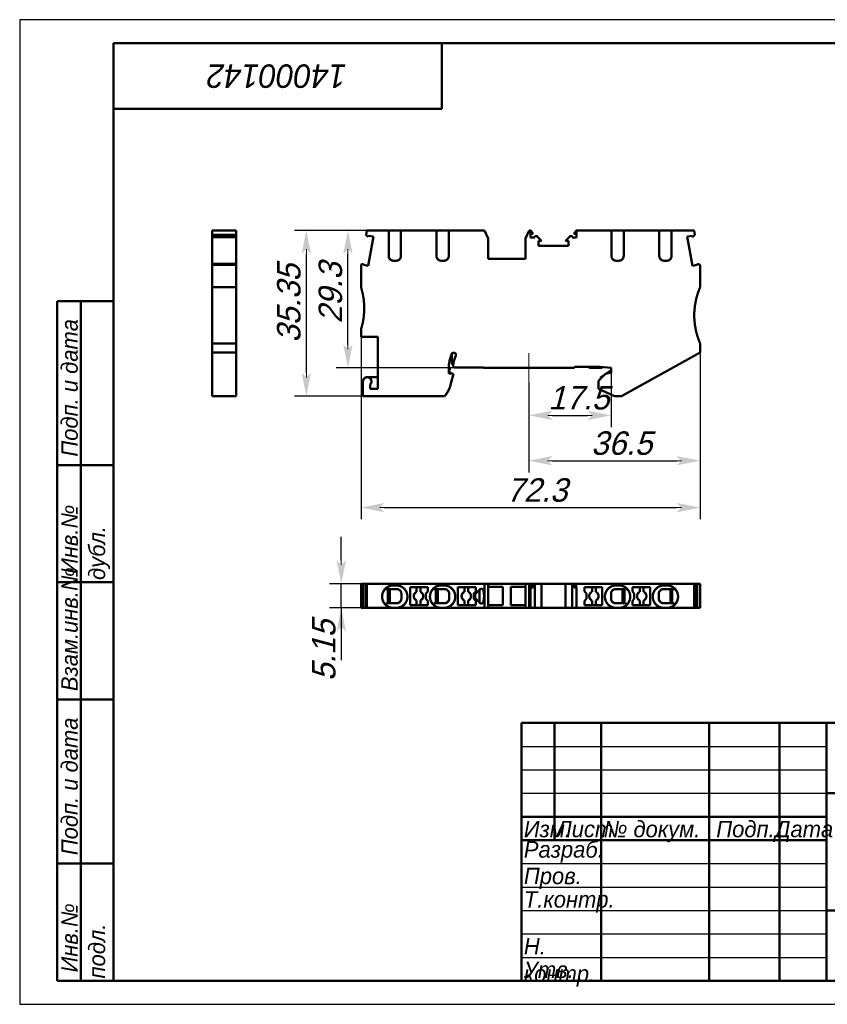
# Model space of a CAD drawing. Header units: millimetres. Extents: x 0 to 297, y -1 to 210.
# Tile 1 of 2: x 0 to 172, y 0 to 210. Entities that reach past the tile are written whole.
import ezdxf

# ---------------------------------------------------------------- set-up
doc = ezdxf.new("R2010")
doc.units = ezdxf.units.MM
doc.styles.add('TextStyle_1', font='T-FLEX Type A.TTF', dxfattribs={"oblique": 15, "height": 5})
doc.dimstyles.new('DIM_ST_1', dxfattribs={"dimtxt": 5, "dimasz": 5, "dimexe": 2.5, "dimexo": 0, "dimtad": 1, "dimrnd": 0.01, "dimdsep": 46, "dimtxsty": 'TextStyle_1', "dimblk": 'Arrow_3_C7_Status', "dimcen": 0.09, "dimclrd": 7, "dimclre": 7, "dimclrt": 7, "dimazin": 0, "dimtfac": 1, "dimtdec": 0, "dimtmove": 0, "dimatfit": 0, "dimldrblk": 'NONE', "dimfxl": 1, "dimtvp": 1, "dimtolj": 1, "dimarcsym": 0})
doc.dimstyles.new('DIM_ST_2', dxfattribs={"dimtxt": 5, "dimasz": 5, "dimexe": 2.5, "dimexo": 0, "dimtad": 1, "dimrnd": 0.01, "dimdsep": 46, "dimtxsty": 'TextStyle_1', "dimblk": 'Arrow_3_C7_Status', "dimcen": 0.09, "dimclrd": 7, "dimclre": 7, "dimclrt": 7, "dimazin": 0, "dimtfac": 1, "dimtdec": 0, "dimtmove": 0, "dimatfit": 0, "dimldrblk": 'NONE', "dimfxl": 1, "dimtvp": 1, "dimtolj": 1, "dimarcsym": 0})

# ---------------------------------------------------------------- blocks, each defined once
blk = doc.blocks.new('Arrow_3_C7_Status')
at = {"color": 7, "lineweight": 0, "flags": 128}
blk.add_lwpolyline([(-1, 0), (-0.8, 0)], dxfattribs=at)
at = {"color": 7}
blk.add_solid([(-1, -0.2), (0, 0), (-0.8, 0), (-1, 0.2)], dxfattribs=at)
blk = doc.blocks.new('*D5')
at = {"color": 7, "lineweight": -2}
for p, q in [((126.08, 135.71), (126.08, 123.07)), ((108.58, 132.58), (108.58, 123.07)), ((113.58, 125.57), (121.08, 125.57))]:
    blk.add_line(p, q, dxfattribs=at)
at = {"layer": 'Defpoints', "color": 0}
for p in [(126.08, 135.71), (108.58, 132.58), (126.08, 125.57)]:
    blk.add_point(p, dxfattribs=at)
at = {"color": 7, "lineweight": -2, "xscale": 5, "yscale": 5, "zscale": 5, "rotation": 180}
blk.add_blockref('Arrow_3_C7_Status', (108.58, 125.57), dxfattribs=at)
at = {"color": 7, "lineweight": -2, "xscale": 5, "yscale": 5, "zscale": 5}
blk.add_blockref('Arrow_3_C7_Status', (126.08, 125.57), dxfattribs=at)
blk = doc.blocks.new('_None')
blk = doc.blocks.new('*D6')
at = {"color": 7, "lineweight": -2}
for p, q in [((81.28, 165.01), (58.62, 165.01)), ((61.12, 134.66), (61.12, 160.01)), ((73.2, 129.66), (58.62, 129.66))]:
    blk.add_line(p, q, dxfattribs=at)
at = {"layer": 'Defpoints', "color": 0}
for p in [(61.12, 165.01), (81.28, 165.01), (73.2, 129.66)]:
    blk.add_point(p, dxfattribs=at)
at = {"color": 7, "lineweight": -2, "xscale": 5, "yscale": 5, "zscale": 5}
for p, rotation in [((61.12, 165.01), 90), ((61.12, 129.66), 270)]:
    blk.add_blockref('Arrow_3_C7_Status', p, dxfattribs=dict(at, rotation=rotation))
blk = doc.blocks.new('*D7')
at = {"color": 7, "lineweight": -2}
for p, q in [((145.08, 138.96), (145.08, 113.4)), ((108.58, 132.58), (108.58, 113.4)), ((113.58, 115.9), (140.08, 115.9))]:
    blk.add_line(p, q, dxfattribs=at)
at = {"layer": 'Defpoints', "color": 0}
for p in [(145.08, 138.96), (108.58, 132.58), (145.08, 115.9)]:
    blk.add_point(p, dxfattribs=at)
at = {"color": 7, "lineweight": -2, "xscale": 5, "yscale": 5, "zscale": 5}
for p, rotation in [((108.58, 115.9), 180), ((145.08, 115.9), 360)]:
    blk.add_blockref('Arrow_3_C7_Status', p, dxfattribs=dict(at, rotation=rotation))
blk = doc.blocks.new('*D8')
at = {"color": 7, "lineweight": -2}
for p, q in [((72.78, 142.31), (72.78, 103.4)), ((145.08, 138.96), (145.08, 103.4)), ((77.78, 105.9), (140.08, 105.9))]:
    blk.add_line(p, q, dxfattribs=at)
at = {"layer": 'Defpoints', "color": 0}
for p in [(72.78, 142.31), (145.08, 138.96), (145.08, 105.9)]:
    blk.add_point(p, dxfattribs=at)
at = {"color": 7, "lineweight": -2, "xscale": 5, "yscale": 5, "zscale": 5}
for p, rotation in [((72.78, 105.9), 180), ((145.08, 105.9), 360)]:
    blk.add_blockref('Arrow_3_C7_Status', p, dxfattribs=dict(at, rotation=rotation))
blk = doc.blocks.new('*D9')
at = {"color": 7, "lineweight": -2}
for p, q in [((91.48, 165.01), (67.49, 165.01)), ((69.99, 140.71), (69.99, 160.01)), ((98.88, 135.71), (67.49, 135.71))]:
    blk.add_line(p, q, dxfattribs=at)
at = {"layer": 'Defpoints', "color": 0}
for p in [(69.99, 165.01), (91.48, 165.01), (98.88, 135.71)]:
    blk.add_point(p, dxfattribs=at)
at = {"color": 7, "lineweight": -2, "xscale": 5, "yscale": 5, "zscale": 5}
for p, rotation in [((69.99, 165.01), 90), ((69.99, 135.71), 270)]:
    blk.add_blockref('Arrow_3_C7_Status', p, dxfattribs=dict(at, rotation=rotation))
blk = doc.blocks.new('*D10')
at = {"color": 7, "lineweight": -2}
for p, q in [((68.57, 94.66), (68.57, 99.66)), ((74.04, 89.66), (66.07, 89.66)), ((68.57, 84.51), (68.57, 89.66)), ((74.04, 84.51), (66.07, 84.51)), ((68.57, 84.51), (68.57, 73.37)), ((68.57, 79.51), (68.57, 74.51))]:
    blk.add_line(p, q, dxfattribs=at)
at = {"layer": 'Defpoints', "color": 0}
for p in [(68.57, 89.66), (74.04, 89.66), (74.04, 84.51)]:
    blk.add_point(p, dxfattribs=at)
at = {"color": 7, "lineweight": -2, "xscale": 5, "yscale": 5, "zscale": 5}
for p, rotation in [((68.57, 89.66), 270), ((68.57, 84.51), 90)]:
    blk.add_blockref('Arrow_3_C7_Status', p, dxfattribs=dict(at, rotation=rotation))
blk = doc.blocks.new('_FR1Страница_1')
at = {"color": 7, "lineweight": 25, "flags": 128}
for points in [[(0, 210), (0, 0)], [(297, 210), (0, 210)], [(107, 55), (172, 55)], [(107, 50), (172, 50)], [(107, 45), (172, 45)], [(107, 30), (172, 30)], [(107, 25), (172, 25)], [(107, 20), (172, 20)], [(107, 15), (172, 15)], [(107, 10), (172, 10)], [(0, 0), (297, 0)]]:
    blk.add_lwpolyline(points, dxfattribs=at)
at = {"color": 7, "lineweight": 50, "flags": 128}
for points in [[(20, 5), (20, 205)], [(20, 205), (292, 205)], [(90, 191), (90, 205)], [(20, 191), (90, 191)], [(8, 5), (8, 150)], [(8, 150), (20, 150)], [(13, 150), (13, 5)], [(8, 115), (20, 115)], [(8, 90), (20, 90)], [(20, 65), (8, 65)], [(107, 5), (107, 60)], [(107, 60), (292, 60)], [(114, 60), (114, 35)], [(124, 60), (124, 5)], [(147, 60), (147, 5)], [(162, 60), (162, 5)], [(172, 60), (172, 5)], [(172, 45), (292, 45)], [(107, 40), (172, 40)], [(107, 35), (172, 35)], [(8, 30), (20, 30)], [(172, 20), (292, 20)], [(20, 5), (8, 5)], [(292, 5), (20, 5)]]:
    blk.add_lwpolyline(points, dxfattribs=at)
at = {"color": 7}
for s, insert, char_height, width, attachment_point, rotation in [('\\pl0.5;{\\fT-FLEX Type A|b0|i1;\\l14000142 \\P}', (55, 198), 5, 72.5, 5, 180), ('\\pl0.5;{\\fT-FLEX Type A|b0|i1;\\l Подп. и дата\\P}', (8.875, 115), 3.5, 36.75, 1, 90), ('\\pl0.5;{\\fT-FLEX Type A|b0|i1;\\l\\P}', (16.5, 132.5), 3.5, 36.75, 5, 90), ('\\pl0.5;{\\fT-FLEX Type A|b0|i1;\\l Инв.№ дубл.\\P}', (8.875, 90), 3.5, 26.75, 1, 90), ('\\pl0.5;{\\fT-FLEX Type A|b0|i1;\\l\\P}', (16.5, 102.5), 3.5, 26.75, 5, 90), ('\\pl0.5;{\\fT-FLEX Type A|b0|i1;\\l Взам.инв.№\\P}', (8.875, 65), 3.5, 26.75, 1, 90), ('\\pl0.5;{\\fT-FLEX Type A|b0|i1;\\l\\P}', (16.5, 77.5), 3.5, 26.75, 5, 90), ('\\pl0.5;{\\fT-FLEX Type A|b0|i1;\\l Подп. и дата\\P}', (8.875, 30), 3.5, 36.75, 1, 90), ('\\pl0.5;{\\fT-FLEX Type A|b0|i1;\\l\\P}', (16.5, 47.5), 3.5, 36.75, 5, 90), ('\\pl0.5;{\\fT-FLEX Type A|b0|i1;\\l Инв.№ подл.\\P}', (8.875, 5), 3.5, 26.75, 1, 90), ('\\pl0.5;{\\fT-FLEX Type A|b0|i1;\\l\\H0.857143x;\\P}', (16.5, 17.5), 3.5, 26.75, 5, 90)]:
    blk.add_mtext(s, dxfattribs=dict(at, insert=insert, char_height=char_height, width=width, attachment_point=attachment_point, rotation=rotation))
at = {"color": 7, "char_height": 3.5}
for s, insert, width, attachment_point in [('{\\fT-FLEX Type A|b0|i1;\\l\\P}', (110.5, 59.125), 8.75, 2), ('{\\fT-FLEX Type A|b0|i1;\\l\\P}', (114, 59.125), 11.75, 1), ('{\\fT-FLEX Type A|b0|i1;\\l \\P}', (124, 59.125), 24.75, 1), ('{\\fT-FLEX Type A|b0|i1;\\l\\P}', (162, 59.125), 11.75, 1), ('{\\fT-FLEX Type A|b0|i1;\\l\\fT-FLEX Type A|b0|i0;\\P}', (110.5, 54.125), 8.75, 2), ('{\\fT-FLEX Type A|b0|i1;\\l\\P}', (114, 54.125), 11.75, 1), ('{\\fT-FLEX Type A|b0|i1;\\l \\P}', (124, 54.125), 24.75, 1), ('{\\fT-FLEX Type A|b0|i1;\\l\\P}', (162, 54.125), 11.75, 1), ('{\\fT-FLEX Type A|b0|i1;\\l\\P}', (110.5, 49.125), 8.75, 2), ('{\\fT-FLEX Type A|b0|i1;\\l\\P}', (114, 49.125), 11.75, 1), ('{\\fT-FLEX Type A|b0|i1;\\l \\P}', (124, 49.125), 24.75, 1), ('{\\fT-FLEX Type A|b0|i1;\\l\\P}', (162, 49.125), 11.75, 1), ('{\\fT-FLEX Type A|b0|i1;\\l \\P}', (110.5, 44.125), 8.75, 2), ('{\\fT-FLEX Type A|b0|i1;\\l\\P}', (114, 44.125), 11.75, 1), ('{\\fT-FLEX Type A|b0|i1;\\l \\P}', (124, 44.125), 24.75, 1), ('{\\fT-FLEX Type A|b0|i1;\\l\\P}', (162, 44.125), 11.75, 1), ('\\pl0.5;{\\fT-FLEX Type A|b0|i1;\\lИзм.\\H0.857143x;\\P}', (107, 39.125), 8.75, 1), ('\\pl0.5;{\\fT-FLEX Type A|b0|i1;\\lЛист\\fT-FLEX Type A|b0|i0;\\H0.857143x;\\P}', (114, 39.125), 11.75, 1), ('\\pl0.5;{\\fT-FLEX Type A|b0|i1;\\l№ докум.\\P}', (124, 39.125), 24.75, 1), ('\\pl0.5;{\\fT-FLEX Type A|b0|i1;\\lПодп.\\P}', (154.5, 39.125), 16.75, 2), ('\\pl0.5;{\\fT-FLEX Type A|b0|i1;\\lДата\\fT-FLEX Type A|b0|i0;\\H0.857143x;\\P}', (167, 39.125), 11.75, 2), ('\\pl0.5;{\\fT-FLEX Type A|b0|i1;\\lРазраб.\\P}', (107, 32.5), 18.75, 4), ('\\pl0.5;{\\fT-FLEX Type A|b0|i1;\\l\\P}', (124, 34.125), 24.75, 1), ('\\pl0.5;{\\fT-FLEX Type A|b0|i1;\\l\\H0.857143x;\\P}', (162, 34.125), 11.75, 1), ('\\pl0.5;{\\fT-FLEX Type A|b0|i1;\\lПров.\\P}', (107, 29.125), 18.75, 1), ('\\pl0.5;{\\fT-FLEX Type A|b0|i1;\\l\\P}', (124, 29.125), 24.75, 1), ('\\pl0.5;{\\fT-FLEX Type A|b0|i1;\\l\\P}', (162, 29.125), 11.75, 1), ('\\pl0.5;{\\fT-FLEX Type A|b0|i1;\\lТ.контр.\\P}', (107, 24.125), 18.75, 1), ('\\pl0.5;{\\fT-FLEX Type A|b0|i1;\\l\\P}', (124, 24.125), 24.75, 1), ('\\pl0.5;{\\fT-FLEX Type A|b0|i1;\\l\\H0.857143x;\\P}', (162, 24.125), 11.75, 1), ('\\pl0.5;{\\fT-FLEX Type A|b0|i1;\\l\\P}', (107, 19.125), 18.75, 1), ('\\pl0.5;{\\fT-FLEX Type A|b0|i1;\\l\\P}', (124, 19.125), 24.75, 1), ('\\pl0.5;{\\fT-FLEX Type A|b0|i1;\\l\\P}', (162, 19.125), 11.75, 1), ('\\pl0.5;{\\fT-FLEX Type A|b0|i1;\\lН. контр.\\P}', (107, 14.125), 18.75, 1), ('\\pl0.5;{\\fT-FLEX Type A|b0|i1;\\l\\P}', (124, 14.125), 24.75, 1), ('\\pl0.5;{\\fT-FLEX Type A|b0|i1;\\l\\H0.857143x;\\P}', (162, 14.125), 11.75, 1), ('\\pl0.5;{\\fT-FLEX Type A|b0|i1;\\lУтв.\\P}', (107, 9.125), 18.75, 1), ('\\pl0.5;{\\fT-FLEX Type A|b0|i1;\\l\\P}', (124, 9.125), 24.75, 1), ('\\pl0.5;{\\fT-FLEX Type A|b0|i1;\\l\\H0.857143x;\\P}', (162, 9.125), 11.75, 1)]:
    blk.add_mtext(s, dxfattribs=dict(at, insert=insert, width=width, attachment_point=attachment_point))
blk = doc.blocks.new('Страница_1')
at = {"color": 7, "lineweight": 50, "flags": 128}
for points in [[(46.161, 165.008), (41.011, 165.008)], [(41.011, 165.008), (41.011, 164.079)], [(46.161, 164.079), (41.011, 164.079)], [(41.011, 164.079), (41.011, 163.612)], [(46.161, 165.008), (46.161, 164.079)], [(46.161, 164.079), (46.161, 163.612)], [(74.043, 165.008), (73.865, 164.002)], [(74.329, 163.613), (73.865, 164.002)], [(74.043, 165.008), (78.678, 165.008)], [(74.329, 163.613), (74.376, 163.881)], [(75.43, 163.696), (74.376, 163.881)], [(78.678, 159.558), (78.678, 165.008)], [(78.678, 165.008), (78.678, 165.008)], [(78.678, 165.008), (78.678, 159.558)], [(78.707, 165.008), (79.678, 165.008)], [(79.678, 165.008), (80.278, 165.008)], [(80.278, 165.008), (81.25, 165.008)], [(81.278, 165.008), (81.278, 159.558)], [(81.278, 165.008), (88.878, 165.008)], [(81.278, 165.008), (81.278, 165.008)], [(81.278, 165.008), (81.278, 159.558)], [(88.878, 159.558), (88.878, 165.008)], [(88.878, 165.008), (88.878, 165.008)], [(88.878, 165.008), (88.878, 159.558)], [(88.907, 165.008), (89.878, 165.008)], [(89.878, 165.008), (90.478, 165.008)], [(90.478, 165.008), (91.45, 165.008)], [(91.478, 165.008), (91.478, 159.558)], [(91.478, 165.008), (99.139, 165.008)], [(91.478, 165.008), (91.478, 165.008)], [(91.478, 165.008), (91.478, 159.558)], [(99.878, 163.258), (99.139, 165.008)], [(107.878, 163.258), (108.618, 165.008)], [(108.618, 165.008), (108.928, 165.008)], [(108.928, 165.008), (108.928, 163.508)], [(108.995, 165.008), (108.928, 165.008)], [(108.928, 164.308), (109.485, 164.308)], [(109.485, 164.308), (108.995, 165.008)], [(118.662, 165.008), (118.172, 164.308)], [(118.172, 164.308), (118.728, 164.308)], [(118.728, 165.008), (118.662, 165.008)], [(118.728, 165.008), (118.728, 163.508)], [(126.178, 165.008), (118.728, 165.008)], [(126.178, 165.008), (126.178, 159.558)], [(126.178, 165.008), (126.178, 165.008)], [(126.178, 165.008), (126.178, 159.558)], [(127.178, 165.008), (126.207, 165.008)], [(127.778, 165.008), (127.178, 165.008)], [(128.75, 165.008), (127.778, 165.008)], [(136.378, 165.008), (128.778, 165.008)], [(128.778, 159.558), (128.778, 165.008)], [(128.778, 165.008), (128.778, 165.008)], [(128.778, 165.008), (128.778, 159.558)], [(136.378, 165.008), (136.378, 159.558)], [(136.378, 165.008), (136.378, 165.008)], [(136.378, 165.008), (136.378, 159.558)], [(137.378, 165.008), (136.407, 165.008)], [(137.978, 165.008), (137.378, 165.008)], [(138.95, 165.008), (137.978, 165.008)], [(138.978, 159.558), (138.978, 165.008)], [(138.978, 165.008), (143.82, 165.008)], [(138.978, 165.008), (138.978, 159.558)], [(138.978, 165.008), (138.978, 165.008)], [(142.327, 163.695), (143.381, 163.88)], [(143.428, 163.612), (143.381, 163.88)], [(143.984, 164.079), (143.428, 163.612)], [(143.82, 165.008), (143.984, 164.079)], [(46.161, 163.612), (41.011, 163.612)], [(41.011, 157.924), (41.011, 163.608)], [(46.161, 157.924), (46.161, 163.608)], [(74.331, 157.467), (75.43, 163.696)], [(99.878, 163.258), (99.878, 159.958)], [(107.878, 159.958), (107.878, 163.258)], [(108.928, 163.508), (109.838, 163.508)], [(110.35, 163.72), (111.262, 162.808)], [(110.653, 162.808), (110.653, 161.758)], [(111.262, 162.808), (110.653, 162.808)], [(117.003, 161.758), (110.653, 161.758)], [(117.307, 163.72), (116.394, 162.808)], [(116.394, 162.808), (117.003, 162.808)], [(117.003, 162.808), (117.003, 161.758)], [(117.819, 163.508), (118.728, 163.508)], [(143.426, 157.466), (142.327, 163.695)], [(99.878, 159.958), (99.878, 158.958)], [(107.878, 158.958), (107.878, 159.958)], [(41.011, 157.684), (41.011, 157.92)], [(46.161, 157.92), (41.011, 157.92)], [(46.161, 157.684), (41.011, 157.684)], [(41.011, 152.908), (41.011, 157.684)], [(46.161, 157.684), (46.161, 157.92)], [(46.161, 152.908), (46.161, 157.684)], [(72.778, 157.722), (73.325, 157.921)], [(72.778, 157.722), (72.778, 152.908)], [(73.325, 157.921), (73.278, 157.653)], [(73.278, 157.653), (74.331, 157.467)], [(79.678, 158.558), (80.278, 158.558)], [(80.278, 158.558), (79.678, 158.558)], [(89.878, 158.558), (90.478, 158.558)], [(90.478, 158.558), (89.878, 158.558)], [(107.878, 158.958), (99.878, 158.958)], [(127.778, 158.558), (127.178, 158.558)], [(127.178, 158.558), (127.778, 158.558)], [(137.978, 158.558), (137.378, 158.558)], [(137.378, 158.558), (137.978, 158.558)], [(143.426, 157.466), (144.479, 157.651)], [(144.432, 157.92), (144.479, 157.651)], [(145.078, 157.684), (144.432, 157.92)], [(145.078, 152.908), (145.078, 157.684)], [(46.161, 152.908), (41.011, 152.908)], [(41.011, 140.908), (41.011, 152.908)], [(46.161, 140.908), (46.161, 152.908)], [(72.778, 142.308), (72.778, 143.908)], [(46.161, 140.908), (41.011, 140.908)], [(41.011, 140.908), (41.011, 138.963)], [(46.161, 140.908), (46.161, 138.963)], [(76.378, 142.308), (72.778, 142.308)], [(76.378, 131.208), (76.378, 142.308)], [(145.078, 140.908), (145.078, 138.963)], [(46.161, 138.963), (41.011, 138.963)], [(41.011, 138.963), (41.011, 129.658)], [(46.161, 138.963), (46.161, 129.658)], [(92.114, 136.546), (92.168, 138.756)], [(92.568, 138.908), (92.506, 138.908)], [(145.078, 138.963), (128.306, 129.658)], [(92.411, 136.206), (92.114, 136.546)], [(91.471, 135.808), (91.52, 134.473)], [(91.66, 135.808), (91.471, 135.808)], [(91.712, 135.309), (91.499, 135.056)], [(91.508, 134.812), (91.978, 134.729)], [(92.504, 134.408), (91.52, 134.473)], [(91.66, 135.808), (91.7, 135.762)], [(91.712, 135.309), (91.7, 135.762)], [(92.504, 134.408), (91.874, 132.055)], [(91.978, 134.509), (91.978, 134.729)], [(91.978, 134.443), (91.978, 134.509)], [(92.411, 136.206), (92.415, 136.272)], [(92.61, 135.808), (98.878, 135.808)], [(98.878, 135.708), (98.878, 135.808)], [(118.278, 135.708), (98.878, 135.708)], [(118.278, 135.908), (123.792, 135.908)], [(118.278, 135.708), (118.278, 135.908)], [(121.307, 135.908), (121.653, 135.708)], [(121.653, 135.708), (123.953, 135.708)], [(123.792, 135.908), (126.078, 135.708)], [(126.078, 135.24), (123.817, 133.657)], [(123.953, 135.708), (124.233, 135.869)], [(126.078, 134.708), (124.915, 134.396)], [(126.023, 135.713), (126.078, 135.4)], [(126.078, 134.708), (126.078, 135.708)], [(73.198, 129.658), (73.198, 132.808)], [(76.378, 133.708), (74.098, 133.708)], [(123.428, 132.91), (124.915, 134.396)], [(123.428, 131.256), (123.428, 132.91)], [(123.817, 133.657), (123.913, 133.394)], [(74.698, 132.137), (74.698, 131.208)], [(74.698, 131.208), (76.378, 131.208)], [(126.856, 129.658), (123.428, 131.256)], [(46.161, 129.658), (41.011, 129.658)], [(90.595, 129.658), (73.198, 129.658)], [(128.306, 129.658), (126.856, 129.658)], [(72.778, 89.658), (73.325, 89.658)], [(72.778, 89.658), (72.778, 84.508)], [(73.325, 89.658), (73.325, 84.508)], [(73.329, 89.658), (73.861, 89.658)], [(73.865, 89.658), (73.865, 84.508)], [(74.043, 89.658), (73.865, 89.658)], [(99.139, 89.658), (74.043, 89.658)], [(74.043, 89.658), (74.043, 84.508)], [(77.981, 88.605), (78.078, 88.508)], [(78.078, 88.508), (80.278, 88.508)], [(78.528, 88.508), (78.528, 85.508)], [(78.678, 88.508), (78.678, 85.508)], [(78.928, 88.508), (78.928, 85.508)], [(79.678, 89.308), (80.278, 89.308)], [(80.378, 88.508), (80.278, 88.508)], [(83.228, 88.908), (83.228, 85.108)], [(87.028, 88.908), (83.228, 88.908)], [(84.628, 87.924), (84.628, 88.908)], [(85.428, 88.908), (85.428, 87.924)], [(87.028, 88.008), (87.028, 88.908)], [(88.181, 88.605), (88.278, 88.508)], [(88.278, 88.508), (90.478, 88.508)], [(88.728, 88.508), (88.728, 85.508)], [(88.878, 88.508), (88.878, 85.508)], [(89.128, 88.508), (89.128, 85.508)], [(89.878, 89.308), (90.478, 89.308)], [(90.578, 88.508), (90.478, 88.508)], [(97.228, 88.908), (93.428, 88.908)], [(93.428, 88.908), (93.428, 85.108)], [(94.828, 87.924), (94.828, 88.908)], [(95.628, 88.908), (95.628, 87.924)], [(98.075, 88.412), (97.128, 87.465)], [(97.228, 88.008), (97.228, 88.908)], [(98.058, 88.395), (98.058, 85.621)], [(99.878, 89.658), (99.139, 89.658)], [(99.139, 84.508), (99.139, 89.658)], [(99.878, 89.658), (99.878, 84.508)], [(107.878, 89.658), (99.878, 89.658)], [(103.028, 89.008), (99.878, 89.008)], [(103.028, 85.083), (103.028, 89.008)], [(104.728, 89.008), (104.728, 85.083)], [(107.878, 89.008), (104.728, 89.008)], [(107.878, 89.658), (107.878, 84.508)], [(107.878, 89.658), (108.618, 89.658)], [(108.618, 89.658), (108.995, 89.658)], [(108.618, 89.658), (108.618, 84.508)], [(109.08, 89.658), (108.907, 89.658)], [(108.928, 88.858), (108.928, 84.508)], [(108.995, 88.858), (108.928, 88.858)], [(109.485, 89.658), (108.995, 89.658)], [(108.995, 89.658), (108.995, 88.858)], [(109.485, 88.858), (108.995, 88.858)], [(109.485, 89.658), (109.485, 88.858)], [(109.489, 89.658), (109.838, 89.658)], [(109.838, 89.658), (109.838, 84.508)], [(110.35, 89.658), (109.838, 89.658)], [(110.35, 89.658), (111.262, 89.658)], [(111.262, 89.658), (111.262, 84.508)], [(116.39, 89.658), (111.266, 89.658)], [(113.042, 89.658), (113.104, 89.658)], [(116.394, 89.658), (116.394, 84.508)], [(117.307, 89.658), (116.394, 89.658)], [(117.307, 89.658), (117.819, 89.658)], [(117.819, 89.658), (118.168, 89.658)], [(117.819, 89.658), (117.819, 84.508)], [(118.172, 89.658), (118.172, 88.858)], [(118.662, 89.658), (118.172, 89.658)], [(118.662, 88.858), (118.172, 88.858)], [(118.662, 89.658), (143.82, 89.658)], [(118.662, 89.658), (118.662, 88.858)], [(118.728, 88.858), (118.662, 88.858)], [(118.728, 88.858), (118.728, 84.508)], [(120.428, 88.908), (124.228, 88.908)], [(120.428, 88.008), (120.428, 88.908)], [(122.028, 88.908), (122.028, 87.924)], [(122.828, 87.924), (122.828, 88.908)], [(124.228, 88.908), (124.228, 85.108)], [(127.078, 88.508), (127.178, 88.508)], [(127.778, 89.308), (127.178, 89.308)], [(129.378, 88.508), (127.178, 88.508)], [(128.528, 88.508), (128.528, 85.508)], [(128.778, 88.508), (128.778, 85.508)], [(128.928, 88.508), (128.928, 85.508)], [(129.475, 88.605), (129.378, 88.508)], [(130.628, 88.008), (130.628, 88.908)], [(130.628, 88.908), (134.428, 88.908)], [(132.228, 88.908), (132.228, 87.924)], [(133.028, 87.924), (133.028, 88.908)], [(134.428, 88.908), (134.428, 85.108)], [(137.278, 88.508), (137.378, 88.508)], [(137.978, 89.308), (137.378, 89.308)], [(139.578, 88.508), (137.378, 88.508)], [(138.728, 88.508), (138.728, 85.508)], [(138.978, 88.508), (138.978, 85.508)], [(139.128, 88.508), (139.128, 85.508)], [(139.675, 88.605), (139.578, 88.508)], [(143.82, 89.658), (143.82, 84.508)], [(143.82, 89.658), (143.984, 89.658)], [(143.984, 89.658), (143.984, 84.508)], [(143.988, 89.658), (144.428, 89.658)], [(144.432, 89.658), (144.432, 84.508)], [(145.078, 89.658), (144.432, 89.658)], [(145.078, 89.658), (145.078, 84.508)], [(81.378, 87.508), (81.378, 86.508)], [(86.628, 87.608), (87.028, 88.008)], [(86.628, 86.408), (86.628, 87.608)], [(87.028, 86.008), (86.628, 86.408)], [(91.578, 87.508), (91.578, 86.508)], [(96.828, 87.608), (97.228, 88.008)], [(96.828, 86.408), (96.828, 87.608)], [(97.228, 86.008), (96.828, 86.408)], [(97.128, 86.551), (97.128, 87.465)], [(98.075, 85.604), (97.128, 86.551)], [(99.031, 87.008), (98.926, 88.105)], [(98.926, 85.911), (99.031, 87.008)], [(120.828, 87.608), (120.428, 88.008)], [(120.428, 86.008), (120.828, 86.408)], [(120.828, 86.408), (120.828, 87.608)], [(126.078, 87.508), (126.078, 86.508)], [(131.028, 87.608), (130.628, 88.008)], [(130.628, 86.008), (131.028, 86.408)], [(131.028, 86.408), (131.028, 87.608)], [(136.278, 87.508), (136.278, 86.508)], [(72.778, 84.508), (73.325, 84.508)], [(73.329, 84.508), (73.861, 84.508)], [(74.043, 84.508), (73.865, 84.508)], [(74.043, 84.508), (78.678, 84.508)], [(78.278, 85.508), (77.981, 85.211)], [(78.278, 85.508), (80.278, 85.508)], [(78.678, 84.508), (78.678, 84.726)], [(78.678, 84.508), (79.678, 84.508)], [(79.678, 84.508), (80.278, 84.508)], [(80.378, 85.508), (80.278, 85.508)], [(81.278, 84.508), (80.278, 84.508)], [(81.278, 84.726), (81.278, 84.508)], [(81.278, 84.508), (88.878, 84.508)], [(83.228, 85.108), (87.028, 85.108)], [(84.628, 85.108), (84.628, 86.091)], [(85.428, 86.091), (85.428, 85.108)], [(87.028, 85.108), (87.028, 86.008)], [(88.478, 85.508), (88.181, 85.211)], [(88.478, 85.508), (90.478, 85.508)], [(88.878, 84.508), (88.878, 84.726)], [(88.878, 84.508), (89.878, 84.508)], [(89.878, 84.508), (90.478, 84.508)], [(90.578, 85.508), (90.478, 85.508)], [(91.478, 84.508), (90.478, 84.508)], [(91.478, 84.726), (91.478, 84.508)], [(91.478, 84.508), (99.139, 84.508)], [(93.428, 85.108), (97.228, 85.108)], [(94.828, 85.108), (94.828, 86.091)], [(95.628, 86.091), (95.628, 85.108)], [(97.228, 85.108), (97.228, 86.008)], [(99.878, 84.508), (99.139, 84.508)], [(99.878, 85.083), (103.028, 85.083)], [(107.878, 84.508), (99.878, 84.508)], [(104.728, 85.083), (107.878, 85.083)], [(107.878, 84.508), (108.618, 84.508)], [(108.618, 84.508), (108.928, 84.508)], [(108.928, 84.508), (109.838, 84.508)], [(110.35, 84.508), (109.838, 84.508)], [(110.35, 84.508), (111.262, 84.508)], [(116.39, 84.508), (111.266, 84.508)], [(117.307, 84.508), (116.394, 84.508)], [(117.307, 84.508), (117.819, 84.508)], [(117.819, 84.508), (118.728, 84.508)], [(126.178, 84.508), (118.728, 84.508)], [(120.428, 85.108), (120.428, 86.008)], [(124.228, 85.108), (120.428, 85.108)], [(122.028, 86.091), (122.028, 85.108)], [(122.828, 85.108), (122.828, 86.091)], [(126.178, 84.726), (126.178, 84.508)], [(126.178, 84.508), (127.178, 84.508)], [(127.078, 85.508), (127.178, 85.508)], [(129.178, 85.508), (127.178, 85.508)], [(127.778, 84.508), (127.178, 84.508)], [(128.778, 84.508), (127.778, 84.508)], [(128.778, 84.508), (128.778, 84.726)], [(136.378, 84.508), (128.778, 84.508)], [(129.178, 85.508), (129.475, 85.211)], [(130.628, 85.108), (130.628, 86.008)], [(134.428, 85.108), (130.628, 85.108)], [(132.228, 86.091), (132.228, 85.108)], [(133.028, 85.108), (133.028, 86.091)], [(136.378, 84.726), (136.378, 84.508)], [(136.378, 84.508), (137.378, 84.508)], [(137.278, 85.508), (137.378, 85.508)], [(139.378, 85.508), (137.378, 85.508)], [(137.978, 84.508), (137.378, 84.508)], [(138.978, 84.508), (137.978, 84.508)], [(138.978, 84.508), (138.978, 84.726)], [(138.978, 84.508), (143.82, 84.508)], [(139.378, 85.508), (139.675, 85.211)], [(143.82, 84.508), (143.984, 84.508)], [(143.988, 84.508), (144.428, 84.508)], [(145.078, 84.508), (144.432, 84.508)]]:
    blk.add_lwpolyline(points, dxfattribs=at)
at = {"color": 7, "linetype": 'Continuous', "lineweight": 50, "const_width": 0.5}
for points in [[(110.35, 163.72, 0.6681786), (109.838, 163.508, 0.6681786)], [(117.819, 163.508, 0.6681786), (117.307, 163.72, 0.6681786)], [(78.678, 159.558, 0.4142136), (79.678, 158.558, 0.4142136)], [(80.278, 158.558, 0.4142136), (81.278, 159.558, 0.4142136)], [(88.878, 159.558, 0.4142136), (89.878, 158.558, 0.4142136)], [(90.478, 158.558, 0.4142136), (91.478, 159.558, 0.4142136)], [(126.178, 159.558, 0.4142136), (127.178, 158.558, 0.4142136)], [(127.778, 158.558, 0.4142136), (128.778, 159.558, 0.4142136)], [(136.378, 159.558, 0.4142136), (137.378, 158.558, 0.4142136)], [(137.978, 158.558, 0.4142136), (138.978, 159.558, 0.4142136)], [(73.357, 146.58, 0.1071234), (72.778, 152.908, 0.1071234)], [(145.078, 152.908, 0.2087122), (145.078, 140.908, 0.2087122)], [(72.778, 143.908, 0.0456616), (73.357, 146.58, 0.0456616)], [(92.089, 138.628, 0.0865613), (91.471, 135.808, 0.0865613)], [(92.506, 138.908, 0.3045309), (92.089, 138.628, 0.3045309)], [(92.98, 138.275, 0.5425447), (92.568, 138.908, 0.5425447)], [(92.98, 138.275, 0.0716466), (92.415, 136.272, 0.0716466)], [(92.411, 136.206, 0.235738), (92.61, 135.808, 0.235738)], [(74.998, 132.808, 1), (73.198, 132.808, 1)], [(74.698, 132.137, 0.2134216), (74.998, 132.808, 0.2134216)], [(90.595, 129.658, 0.1146998), (91.874, 132.055, 0.1146998)], [(79.678, 89.308, 0.4142136), (77.278, 86.908, 0.4142136)], [(81.278, 84.726, 0.8052835), (80.278, 89.308, 0.8052835)], [(81.378, 87.508, 0.4142136), (80.378, 88.508, 0.4142136)], [(89.878, 89.308, 0.4142136), (87.478, 86.908, 0.4142136)], [(91.478, 84.726, 0.8052835), (90.478, 89.308, 0.8052835)], [(91.578, 87.508, 0.4142136), (90.578, 88.508, 0.4142136)], [(98.746, 88.444, 0.3858309), (98.075, 88.412, 0.3858309)], [(98.926, 88.105, 0.1996679), (98.746, 88.444, 0.1996679)], [(127.178, 89.308, 0.8052835), (126.178, 84.726, 0.8052835)], [(127.078, 88.508, 0.4142147), (126.078, 87.508, 0.4142147)], [(130.178, 86.908, 0.4142132), (127.778, 89.308, 0.4142132)], [(137.378, 89.308, 0.8052835), (136.378, 84.726, 0.8052835)], [(137.278, 88.508, 0.4142147), (136.278, 87.508, 0.4142147)], [(140.378, 86.908, 0.4142133), (137.978, 89.308, 0.4142133)], [(77.278, 86.908, 0.2932528), (78.678, 84.726, 0.2932528)], [(80.378, 85.508, 0.4142152), (81.378, 86.508, 0.4142152)], [(84.628, 87.924, 0.2982166), (84.028, 87.008, 0.2982166)], [(84.028, 87.008, 0.2982166), (84.628, 86.091, 0.2982166)], [(85.428, 86.091, 0.6546537), (85.428, 87.924, 0.6546537)], [(87.478, 86.908, 0.2932528), (88.878, 84.726, 0.2932528)], [(90.578, 85.508, 0.4142152), (91.578, 86.508, 0.4142152)], [(94.828, 87.924, 0.2982166), (94.228, 87.008, 0.2982166)], [(94.228, 87.008, 0.2982166), (94.828, 86.091, 0.2982166)], [(95.628, 86.091, 0.6546537), (95.628, 87.924, 0.6546537)], [(98.075, 85.604, 0.6343725), (98.926, 85.911, 0.6343725)], [(122.028, 87.924, 0.6546537), (122.028, 86.091, 0.6546537)], [(123.428, 87.008, 0.2982166), (122.828, 87.924, 0.2982166)], [(122.828, 86.091, 0.2982166), (123.428, 87.008, 0.2982166)], [(126.078, 86.508, 0.4142136), (127.078, 85.508, 0.4142136)], [(128.778, 84.726, 0.2932528), (130.178, 86.908, 0.2932528)], [(132.228, 87.924, 0.6546537), (132.228, 86.091, 0.6546537)], [(133.628, 87.008, 0.2982166), (133.028, 87.924, 0.2982166)], [(133.028, 86.091, 0.2982166), (133.628, 87.008, 0.2982166)], [(136.278, 86.508, 0.4142136), (137.278, 85.508, 0.4142136)], [(138.978, 84.726, 0.2932528), (140.378, 86.908, 0.2932528)], [(78.678, 84.726, 0.1078339), (79.678, 84.508, 0.1078339)], [(80.278, 84.508, 0.1078592), (81.278, 84.726, 0.1078592)], [(88.878, 84.726, 0.1078339), (89.878, 84.508, 0.1078339)], [(90.478, 84.508, 0.1078592), (91.478, 84.726, 0.1078592)], [(126.178, 84.726, 0.1078339), (127.178, 84.508, 0.1078339)], [(127.778, 84.508, 0.1078592), (128.778, 84.726, 0.1078592)], [(136.378, 84.726, 0.1078339), (137.378, 84.508, 0.1078339)], [(137.978, 84.508, 0.1078592), (138.978, 84.726, 0.1078592)]]:
    blk.add_lwpolyline(points, format="xyb", dxfattribs=at)
at = {"color": 7, "lineweight": 18, "flags": 128}
blk.add_lwpolyline([(108.578, 138.843), (108.578, 132.583)], dxfattribs=at)
blk.add_lwpolyline([(108.578, 138.843), (108.578, 132.583)], dxfattribs=at)
blk.add_blockref('_FR1Страница_1', (0, -0.04))
at = {"color": 7, "style": 'TextStyle_1', "oblique": 15}
for s, p in [('35.35', (59.868, 141.078)), ('29.3', (68.738, 145.178)), ('5.15', (67.318, 68.903))]:
    blk.add_text(s, height=5, rotation=90, dxfattribs=at).set_placement(p)
for s, p in [('17.5', (112.683, 126.823)), ('36.5', (121.826, 117.153)), ('72.3', (103.748, 107.153))]:
    blk.add_text(s, height=5, dxfattribs=at).set_placement(p)
for base, p1, p2, picture, middle in [((61.118, 165.008), (73.198, 129.658), (81.278, 165.008), '*D6', (61.118, 147.333)), ((69.988, 165.008), (98.878, 135.708), (91.478, 165.008), '*D9', (69.988, 150.358)), ((68.568, 89.658), (74.043, 84.508), (74.043, 89.658), '*D10', (68.568, 73.371))]:
    dim = blk.add_linear_dim(base=base, p1=p1, p2=p2, angle=90, text=' ', dimstyle='DIM_ST_2')
    dim.commit()
    dim.dimension.update_dxf_attribs({"geometry": picture, "text_midpoint": middle, "dimtype": 160})
for base, p1, p2, dimstyle, picture, middle in [((145.078, 105.903), (72.778, 142.308), (145.078, 138.963), 'DIM_ST_2', '*D8', (108.928, 105.903)), ((145.078, 115.903), (108.578, 132.583), (145.078, 138.963), 'DIM_ST_2', '*D7', (126.828, 115.903)), ((126.078, 125.573), (108.578, 132.583), (126.078, 135.708), 'DIM_ST_1', '*D5', (117.328, 125.573))]:
    dim = blk.add_linear_dim(base=base, p1=p1, p2=p2, text=' ', dimstyle=dimstyle)
    dim.commit()
    dim.dimension.update_dxf_attribs({"geometry": picture, "text_midpoint": middle, "dimtype": 160})

msp = doc.modelspace()

# ---------------------------------------------------------------- block references
msp.add_blockref('Страница_1', (0, 0))

doc.saveas('drawing.dxf')
